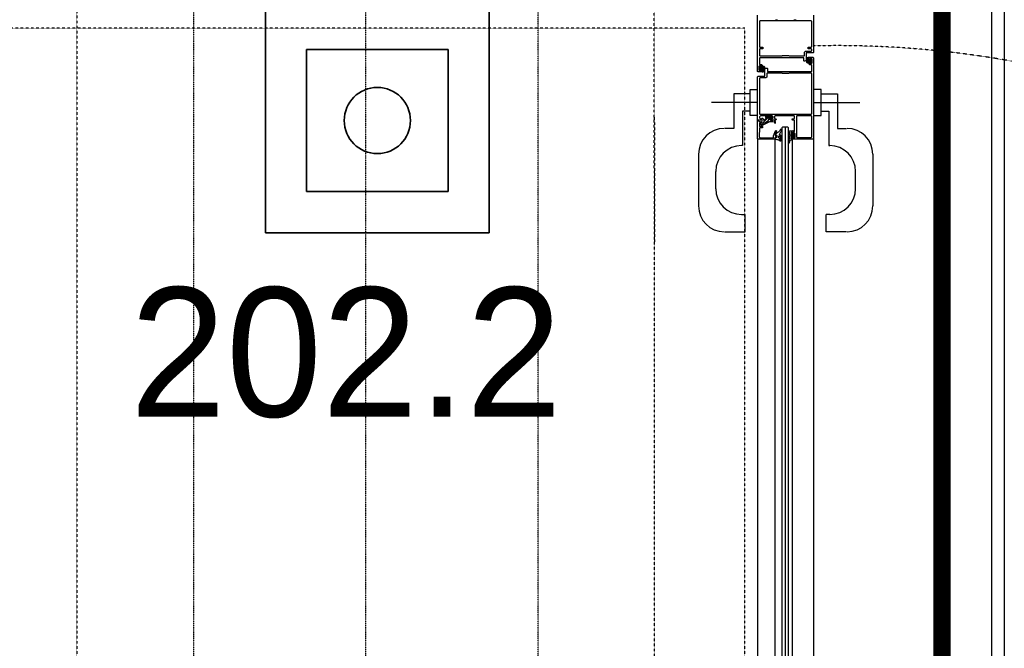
# Model space of a CAD drawing. Header units: millimetres. Extents: x -4577 to 1032787, y -66234 to 201209.
# Tile 25 of 256: x 18251 to 19395, y -54326 to -53596. Entities that reach past the tile are written whole.
import ezdxf

# ---------------------------------------------------------------- set-up
doc = ezdxf.new("R2010")
doc.units = ezdxf.units.MM
for name, pattern in [('510_5_2OG_ELT_1004$0$11-07-22_DS_2OG$0$AUSGEZOGEN', [0]), ('510_5_2OG_ELT_1004$0$11-07-22_DS_2OG$0$MITTE2_S7', [0.225, 0.125, -0.05, 0, -0.05]), ('510_5_2OG_ELT_1004$0$11-07-22_DS_2OG$0$PUNKT2_S9', [0.075, 0, -0.075]), ('510_5_2OG_ELT_1004$0$11-07-22_DS_2OG$0$STRICHPUNKT2_S5', [0.5, 0.35, -0.05, 0.05, -0.05]), ('510_5_2OG_ELT_1004$0$11-07-22_DS_2OG$0$VERDECKT2_S15', [0.025, 0, -0.025]), ('510_5_2OG_ELT_1004$0$11-07-22_DS_2OG$0$VERDECKT2_S2', [0.17, 0.1, -0.07]), ('510_5_2OG_ELT_1004$0$VERDECKT', [9.525, 6.35, -3.175]), ('VERDECKT', [0.375, 0.25, -0.125])]:
    doc.linetypes.add(name, pattern=pattern)
for name, color, linetype in [('0 TP BMA WP2', 1, 'Continuous'), ('510_5_2OG_ELT_1004$0$11-07-22_DS_2OG$0$108', 8, '510_5_2OG_ELT_1004$0$11-07-22_DS_2OG$0$AUSGEZOGEN'), ('510_5_2OG_ELT_1004$0$11-07-22_DS_2OG$0$Bestand', 8, '510_5_2OG_ELT_1004$0$11-07-22_DS_2OG$0$STRICHPUNKT2_S5'), ('510_5_2OG_ELT_1004$0$11-07-22_DS_2OG$0$GLASS', 8, '510_5_2OG_ELT_1004$0$11-07-22_DS_2OG$0$AUSGEZOGEN'), ('510_5_2OG_ELT_1004$0$11-07-22_DS_2OG$0$Nichttragende_Bauteile', 8, '510_5_2OG_ELT_1004$0$11-07-22_DS_2OG$0$AUSGEZOGEN'), ('510_5_2OG_ELT_1004$0$11-07-22_DS_2OG$0$S03_AL_Kontur', 8, '510_5_2OG_ELT_1004$0$11-07-22_DS_2OG$0$AUSGEZOGEN'), ('510_5_2OG_ELT_1004$0$11-07-22_DS_2OG$0$S15_Glas_Kontur', 8, '510_5_2OG_ELT_1004$0$11-07-22_DS_2OG$0$AUSGEZOGEN'), ('510_5_2OG_ELT_1004$0$11-07-22_DS_2OG$0$S32_Folie_Kontur', 8, '510_5_2OG_ELT_1004$0$11-07-22_DS_2OG$0$AUSGEZOGEN'), ('510_5_2OG_ELT_1004$0$11-07-22_DS_2OG$0$STANDARD', 8, '510_5_2OG_ELT_1004$0$11-07-22_DS_2OG$0$AUSGEZOGEN'), ('510_5_2OG_ELT_1004$0$11-07-22_DS_2OG$0$Tragende_Bauteile', 8, '510_5_2OG_ELT_1004$0$11-07-22_DS_2OG$0$AUSGEZOGEN'), ('510_5_2OG_ELT_1004$0$Brandabschnitt', 6, '510_5_2OG_ELT_1004$0$VERDECKT')]:
    doc.layers.add(name, color=color, linetype=linetype)

# ---------------------------------------------------------------- blocks, each defined once
blk = doc.blocks.new('TPDK')
at = {"color": 1, "linetype": 'Continuous', "lineweight": 35}
blk.add_line((8447.8, -65580.8), (8447.8, -65841.4), dxfattribs=at)
blk.add_line((8447.8, -65580.8), (8447.8, -65841.4), dxfattribs=at)
at = {"layer": '0 TP BMA WP2', "color": 1, "linetype": 'Continuous', "lineweight": 35}
for p, q in [((8188, -65580.8), (8447.8, -65580.8)), ((8188, -65841.4), (8188, -65580.8)), ((8188, -65580.8), (8447.8, -65580.8)), ((8188, -65841.4), (8188, -65580.8)), ((8447.8, -65841.4), (8188, -65841.4)), ((8447.8, -65841.4), (8188, -65841.4))]:
    blk.add_line(p, q, dxfattribs=at)
at = {"layer": '0 TP BMA WP2', "color": 1, "lineweight": 35}
for p, q in [((8235.6, -65628.8), (8235.6, -65793.4)), ((8400.2, -65628.8), (8235.6, -65628.8)), ((8400.2, -65793.4), (8400.2, -65628.8)), ((8235.6, -65793.4), (8400.2, -65793.4))]:
    blk.add_line(p, q, dxfattribs=at)
blk.add_ellipse((8317.9, -65711.1), major_axis=(0, 38.4), ratio=1, start_param=4.712339, end_param=10.995524, dxfattribs=at)
blk = doc.blocks.new('510_5_2OG_ELT_1004')
at = {"linetype": '510_5_2OG_ELT_1004$0$11-07-22_DS_2OG$0$AUSGEZOGEN'}
for points in [[(19173.5, -53590.6), (19173.5, -53634.1), (19173.5, -53634.1), (19173, -53634.6), (19165, -53634.6), (19165, -53642.6), (19164.5, -53643.8), (19163.5, -53644.1), (19162.5, -53644.1), (19162, -53643.6), (19162, -53640.1), (19141.5, -53640.1), (19140.5, -53640.1), (19111, -53640.1), (19110.5, -53640.6), (19110.5, -53647.5), (19111, -53648), (19113, -53648), (19113.5, -53648.5), (19113.5, -53649.8), (19113, -53650.3), (19112.5, -53650.3), (19112.5, -53649.3), (19111, -53649.3), (19110, -53650.3), (19110, -53654.3), (19111, -53655.3), (19112.5, -53655.3), (19112.5, -53654.3), (19113, -53654.3), (19113.5, -53654.8), (19113.5, -53656.1), (19113, -53656.6), (19109, -53656.6), (19108.5, -53656.1), (19108.5, -53590.6)], [(19173, -53639.6), (19173.5, -53640.1), (19173.5, -53734.1), (19173, -53734.6), (19149, -53734.6), (19148.5, -53734.1), (19148.5, -53732.8), (19149, -53732.3), (19149.5, -53732.3), (19149.5, -53733.3), (19151, -53733.3), (19152, -53732.3), (19152, -53728.3), (19151, -53727.3), (19149.5, -53727.3), (19149.5, -53728.3), (19149, -53728.3), (19148.5, -53727.8), (19148.5, -53725)], [(19171, -53656.1), (19171.5, -53655.6), (19171.5, -53648.7), (19171, -53648.2), (19169, -53648.2), (19168.5, -53647.7), (19168.5, -53646.4), (19169, -53645.9), (19169.5, -53645.9), (19169.5, -53646.9), (19171, -53646.9), (19172, -53645.9), (19172, -53641.9), (19171, -53640.9), (19169.5, -53640.9), (19169.5, -53641.9), (19169, -53641.9), (19168.5, -53641.4), (19168.5, -53640.1), (19169, -53639.6), (19173, -53639.6)], [(19113, -53710.9), (19113, -53711.5), (19111.9, -53712.6), (19108.5, -53712.6), (19108.5, -53662.1), (19109, -53661.6), (19117, -53661.6), (19117, -53653.6), (19117.6, -53652.4), (19118.5, -53652.1), (19119.5, -53652.1), (19120, -53652.6), (19120, -53656.1), (19140.5, -53656.1), (19141.5, -53656.1), (19171, -53656.1)], [(19171.3, -53658.6), (19170.8, -53658.1), (19145, -53658.1), (19144.5, -53658.6), (19137.5, -53658.6), (19137, -53658.1), (19119.5, -53658.1), (19119, -53658.6), (19119, -53662.6), (19118, -53663.6), (19111.2, -53663.6)], [(19170.8, -53705.8), (19171.3, -53705.3), (19171.3, -53658.6)], [(19111.2, -53663.6), (19110.7, -53664.1), (19110.7, -53705.3), (19111.2, -53705.8), (19170.8, -53705.8)], [(19111.7, -53707.6), (19110.7, -53708.6), (19110.7, -53709.9), (19111.7, -53710.9), (19113, -53710.9)], [(19122.6, -53714), (19126.2, -53714), (19127.7, -53714.6), (19128.5, -53715.9), (19128.9, -53716), (19129.3, -53715.8), (19129.4, -53715.4), (19129.4, -53715), (19129.3, -53714.6), (19128.5, -53713.3), (19128.1, -53713), (19126.4, -53712.5), (19125.7, -53712.8), (19123.8, -53712.8), (19122.8, -53711.8), (19122.8, -53710.6), (19123.6, -53710.8), (19124.9, -53710.5), (19125.5, -53709.4), (19125.5, -53708.9), (19125.2, -53708.2), (19124.4, -53707.9), (19117.9, -53707.9), (19117.5, -53708.7), (19117.7, -53709.1), (19118.2, -53709.5), (19118.4, -53709.6), (19118.5, -53709.5), (19118.5, -53709.3), (19118, -53708.8), (19118, -53708.5), (19118.2, -53708.3), (19122.5, -53708.3), (19122.7, -53708.5), (19122.8, -53708.7), (19124.1, -53708.7), (19124.5, -53709.1), (19124.4, -53709.7), (19124.1, -53709.8), (19122.5, -53709.8), (19121.6, -53710.5), (19120.6, -53713.1), (19119.9, -53714), (19116.7, -53715.9), (19116, -53715.8), (19115.8, -53715.3), (19115.5, -53715.3), (19115, -53715.7), (19114.9, -53715.9), (19115.2, -53716.4), (19114.9, -53716.9), (19112.2, -53718.4), (19112, -53718.4), (19111.9, -53718.2), (19112.4, -53716.6), (19112.2, -53716.1), (19112.1, -53716.1), (19111.6, -53716.3), (19110.8, -53719.2), (19110.7, -53719.4), (19111.3, -53719.9), (19113.3, -53719.8), (19113.3, -53718.9), (19122.6, -53714)], [(19148.5, -53725), (19149.2, -53724.5), (19149.7, -53725), (19149.7, -53725.5), (19150.2, -53726), (19151, -53726), (19151.5, -53725.5), (19151.5, -53712.9), (19151, -53712.4), (19149.4, -53712.4), (19148.5, -53711.5), (19148.5, -53710.9), (19151, -53710.9), (19151.5, -53710.4), (19151.5, -53708.1), (19151, -53707.6), (19128.7, -53707.6), (19128.2, -53708.1), (19128.2, -53710.4), (19128.7, -53710.9), (19129.7, -53710.9), (19130.2, -53711.4), (19130.2, -53711.9), (19129.7, -53712.4), (19124, -53712.4), (19123, -53711.4), (19123, -53710.9), (19125.5, -53710.9), (19126.5, -53709.9), (19126.5, -53708.6), (19125.5, -53707.6), (19118.5, -53707.6), (19117.5, -53707.6), (19111.7, -53707.6)], [(19170.8, -53732.6), (19171.3, -53732.1), (19171.3, -53708.1), (19170.8, -53707.6), (19154, -53707.6), (19153.5, -53708.1), (19153.5, -53732.1), (19154, -53732.6), (19170.8, -53732.6)], [(19130.2, -53732.9), (19130.5, -53732.8), (19130.6, -53732.6), (19130.5, -53732.8), (19130.2, -53732.9), (19129.4, -53732.8), (19129, -53733), (19128.7, -53734.5), (19129, -53734.8), (19129.3, -53734.8), (19130.8, -53735), (19131.8, -53735.1), (19132.3, -53735.3), (19132.9, -53735.5), (19133.4, -53735.7), (19133.8, -53736.1), (19134.3, -53736.4), (19135.6, -53736.7), (19136.3, -53735.5), (19136.3, -53733.8), (19136.2, -53733), (19135.4, -53730.5), (19134.5, -53729.8), (19134.2, -53729.8), (19133.7, -53729.3), (19133.9, -53728.8), (19134.4, -53728.2), (19134.8, -53727.6), (19135.2, -53727), (19135.6, -53726.3), (19135.9, -53725.6)], [(19132.5, -53726.5), (19131.8, -53727), (19131.1, -53727.4), (19130.8, -53727.7), (19130, -53728.3), (19129.4, -53729.1), (19129, -53729.6)], [(19136.2, -53724.4), (19136.3, -53723.5), (19135.6, -53723), (19135, -53723.3), (19134.6, -53724), (19134.2, -53724.7), (19133.7, -53725.4), (19133.1, -53726), (19132.5, -53726.5)], [(19135.9, -53725.6), (19136.1, -53724.9), (19136.2, -53724.4)], [(19129, -53729.6), (19128.9, -53729.9), (19129.2, -53730.1), (19130.3, -53730.1), (19130.6, -53730.4), (19130.6, -53732.6)]]:
    blk.add_lwpolyline(points, dxfattribs=at)
for points in [[(19171.3, -53597.9), (19170.8, -53597.4), (19111.2, -53597.4), (19110.7, -53597.9), (19110.7, -53627.3), (19111.2, -53627.8), (19114.7, -53627.8), (19114.7, -53629.8), (19111.2, -53629.8), (19110.7, -53630.3), (19110.7, -53637.6), (19111.2, -53638.1), (19137, -53638.1), (19137.5, -53637.6), (19144.5, -53637.6), (19145, -53638.1), (19162.5, -53638.1), (19163, -53637.6), (19163, -53633.6), (19164, -53632.6), (19170.8, -53632.6), (19171.3, -53632.1), (19171.3, -53630.3), (19170.8, -53629.8), (19167.3, -53629.8), (19167.3, -53627.8), (19170.8, -53627.8), (19171.3, -53627.3), (19171.3, -53597.9)], [(19171, -53645.4), (19171, -53642.4), (19170.9, -53642.3), (19170.2, -53641.8), (19169.9, -53641.8), (19169.7, -53642.2), (19168.7, -53642.2), (19168.6, -53642.1), (19168.5, -53642), (19168.5, -53639.9), (19168.4, -53639.7), (19168.3, -53639.7), (19167.3, -53639.7), (19166.2, -53640.1), (19165.9, -53640.7), (19165.6, -53641.2), (19165.5, -53641.7), (19165.3, -53642.2), (19165.2, -53642.8), (19165.2, -53643.3), (19165.2, -53643.8), (19165.2, -53644.4), (19165.4, -53645.1), (19165.6, -53645.7), (19165.9, -53646.2), (19166.3, -53646), (19166.2, -53645.4), (19166, -53644.9), (19165.9, -53644.3), (19165.9, -53643.8), (19166.1, -53642), (19167.2, -53640.6), (19167.4, -53641), (19167.3, -53641.8), (19167.1, -53642.6), (19167.1, -53643.4), (19167.1, -53644.2), (19167.2, -53645.1), (19167.3, -53645.9), (19167.6, -53646.6), (19168.5, -53647.4), (19168.5, -53645.8), (19168.6, -53645.7), (19168.7, -53645.6), (19169.7, -53645.6), (19170.2, -53646), (19170.9, -53645.6), (19171, -53645.4)], [(19167.9, -53644.9), (19167.8, -53644.2), (19167.8, -53643.4), (19167.8, -53642.9), (19168.5, -53642.5), (19168.8, -53643.1), (19168.8, -53643.3), (19168.7, -53643.4), (19167.8, -53643.9), (19168.7, -53644.4), (19168.8, -53644.7), (19168.5, -53645.3), (19167.9, -53644.9)], [(19170.3, -53644.8), (19169.6, -53644.8), (19169.3, -53644.5), (19169.3, -53643.3), (19169.6, -53643), (19170.3, -53643), (19170.2, -53643.9), (19170.3, -53644.8)], [(19170.6, -53643.7), (19170.8, -53643.9), (19170.7, -53644.1), (19170.6, -53644.1), (19170.5, -53644.1), (19170.4, -53643.9), (19170.4, -53643.8), (19170.6, -53643.7)], [(19111.1, -53650.8), (19111.1, -53653.8), (19111.2, -53653.9), (19111.9, -53654.4), (19112.1, -53654.4), (19112.4, -53654), (19113.4, -53654), (19113.5, -53654.1), (19113.6, -53654.2), (19113.6, -53656.3), (19113.6, -53656.5), (19113.8, -53656.5), (19114.8, -53656.5), (19115.9, -53656.1), (19116.2, -53655.5), (19116.4, -53655), (19116.6, -53654.5), (19116.8, -53654), (19116.9, -53653.4), (19116.9, -53652.9), (19116.9, -53652.4), (19116.9, -53651.8), (19116.7, -53651.2), (19116.5, -53650.6), (19116.2, -53650.1), (19115.8, -53650.2), (19115.9, -53650.8), (19116, -53651.3), (19116.2, -53651.9), (19116.2, -53652.4), (19116, -53654.2), (19114.9, -53655.6), (19114.7, -53655.2), (19114.8, -53654.4), (19115, -53653.6), (19115, -53652.8), (19115, -53652), (19114.9, -53651.2), (19114.8, -53650.4), (19114.5, -53649.6), (19113.6, -53648.8), (19113.6, -53650.4), (19113.5, -53650.6), (19113.4, -53650.6), (19112.4, -53650.6), (19111.9, -53650.2), (19111.2, -53650.6), (19111.1, -53650.8)], [(19111.5, -53652.5), (19111.3, -53652.3), (19111.4, -53652.1), (19111.5, -53652.1), (19111.6, -53652.1), (19111.7, -53652.3), (19111.7, -53652.4), (19111.5, -53652.5)], [(19111.8, -53651.4), (19112.5, -53651.4), (19112.8, -53651.7), (19112.8, -53652.9), (19112.5, -53653.2), (19111.8, -53653.2), (19111.9, -53652.3), (19111.8, -53651.4)], [(19114.2, -53651.3), (19114.3, -53652), (19114.3, -53652.8), (19114.3, -53653.3), (19113.6, -53653.7), (19113.3, -53653.1), (19113.3, -53652.9), (19113.4, -53652.8), (19114.3, -53652.3), (19113.4, -53651.8), (19113.3, -53651.5), (19113.6, -53650.9), (19114.2, -53651.3)], [(19108.5, -53717.6), (19108.5, -53713.1), (19109.5, -53713.1), (19109.5, -53713.2), (19109.9, -53713.7), (19112.5, -53714.4), (19113.5, -53714.1), (19113.8, -53713.4), (19113.5, -53710.6), (19113.7, -53710.4), (19114.6, -53710.4), (19115.1, -53710.9), (19115.2, -53712.1), (19115.5, -53712.5), (19116, -53712.4), (19119, -53709.4), (19119.1, -53709.2), (19118.6, -53708.8), (19118.7, -53708.6), (19121.9, -53708.6), (19122.7, -53709), (19123.8, -53709), (19124, -53709.1), (19124, -53709.3), (19124, -53709.4), (19123.8, -53709.5), (19121.8, -53709.5), (19121.3, -53709.5), (19120.8, -53709.7), (19120.4, -53709.9), (19120, -53710.3), (19114.6, -53715.7), (19113.1, -53716.1), (19111.2, -53715.6), (19110.7, -53715.7), (19110.5, -53716.1), (19110.5, -53719.6), (19111, -53720.1), (19113.4, -53720.1), (19113.4, -53719.5), (19114.1, -53719.9), (19114.5, -53720.6), (19113.9, -53721.4), (19111, -53721.4), (19110.5, -53721.9), (19110.1, -53731.5), (19110.5, -53732.6), (19111.6, -53733.1), (19126.5, -53733.1), (19127, -53732.6), (19127, -53731), (19127.1, -53730.9), (19129.3, -53724.9), (19130, -53724.6), (19130.5, -53725.1), (19130.5, -53725.3), (19128.8, -53729.9), (19128.8, -53730.1), (19129.3, -53730.6), (19130, -53730.6), (19130.5, -53731.1), (19130.5, -53732.1), (19130, -53732.6), (19129, -53732.6), (19128.5, -53733.1), (19128.5, -53734.1), (19128, -53734.6), (19109, -53734.6), (19108.5, -53734.1), (19108.5, -53717.6)], [(19147.7, -53735.3), (19148.7, -53735.3), (19149.1, -53734.9), (19148.2, -53734.9), (19148.2, -53733), (19147.8, -53732.6), (19147.8, -53732.3), (19148.2, -53732), (19149.5, -53732), (19149.8, -53732.3), (19149.8, -53732.4), (19150.1, -53732.7), (19150.4, -53732.6), (19151.4, -53731.5), (19151.5, -53731.2), (19151.5, -53729.5), (19151.4, -53729.2), (19150.4, -53728.1), (19150.2, -53728.1), (19149.9, -53728.2), (19149.8, -53728.7), (19149.5, -53728.8), (19148.2, -53728.8), (19147.8, -53728.4), (19147.8, -53728.1), (19148.2, -53727.8), (19148.2, -53725.7), (19147.9, -53725.4), (19145.9, -53725.4), (19144.9, -53726), (19144.7, -53726.4), (19144.9, -53726.7), (19145.7, -53727), (19145.9, -53727.4), (19145.7, -53727.7), (19144.9, -53728), (19144.7, -53728.4), (19144.9, -53728.7), (19145.7, -53729), (19145.9, -53729.4), (19145.7, -53729.7), (19144.9, -53730), (19144.7, -53730.4), (19144.9, -53730.7), (19145.7, -53731), (19145.9, -53731.4), (19145.7, -53731.7), (19144.9, -53732), (19144.7, -53732.3), (19145, -53732.8), (19145.8, -53732.8), (19146.3, -53733.3), (19145.2, -53734.5), (19144.7, -53735.8), (19144.7, -53738.4), (19145.2, -53738.8), (19145.4, -53738.8), (19145.6, -53738.4), (19145.7, -53737.5), (19145.8, -53736.7), (19147.2, -53735.4), (19147.7, -53735.3)], [(19132.9, -53732.6), (19133.2, -53733.2), (19133.4, -53733.4), (19133.7, -53733.8), (19134, -53734.2), (19134.3, -53734.6), (19134.5, -53735.1), (19134.6, -53735.6), (19135.1, -53736.1), (19135.2, -53736.1), (19135.6, -53735.5), (19135.5, -53734.4), (19135.4, -53733.8), (19134.5, -53731.5), (19133.8, -53730.9), (19133.2, -53731.1), (19132.9, -53731.7), (19132.9, -53732.6)], [(19147.4, -53730.1), (19147.9, -53729.6), (19149.8, -53729.6), (19150.3, -53730.1), (19150.3, -53730.7), (19149.8, -53731.2), (19147.9, -53731.2), (19147.4, -53730.7), (19147.4, -53730.1)]]:
    blk.add_lwpolyline(points, close=True, dxfattribs=at)
at = {"layer": '510_5_2OG_ELT_1004$0$11-07-22_DS_2OG$0$108', "linetype": '510_5_2OG_ELT_1004$0$11-07-22_DS_2OG$0$AUSGEZOGEN'}
for p, q in [((19129.2, -53596.3), (19131.7, -53596.3)), ((19150.6, -53596.3), (19153.1, -53596.3))]:
    blk.add_line(p, q, dxfattribs=at)
at = {"layer": '510_5_2OG_ELT_1004$0$11-07-22_DS_2OG$0$Bestand', "linetype": '510_5_2OG_ELT_1004$0$11-07-22_DS_2OG$0$VERDECKT2_S2'}
for p, q in [((18317.6, -53575.8), (18318.1, -54875.6)), ((18989.1, -54875.6), (18988.4, -53575.8))]:
    blk.add_line(p, q, dxfattribs=at)
at = {"layer": '510_5_2OG_ELT_1004$0$11-07-22_DS_2OG$0$Bestand', "linetype": '510_5_2OG_ELT_1004$0$11-07-22_DS_2OG$0$PUNKT2_S9'}
blk.add_line((18988.5, -53708.4), (18988.6, -53856.1), dxfattribs=at)
at = {"layer": '510_5_2OG_ELT_1004$0$11-07-22_DS_2OG$0$GLASS', "linetype": '510_5_2OG_ELT_1004$0$11-07-22_DS_2OG$0$VERDECKT2_S15'}
blk.add_arc((19200, -54783.2), 1157.1, 0.2554, 91.31, dxfattribs=at)
at = {"layer": '510_5_2OG_ELT_1004$0$11-07-22_DS_2OG$0$Nichttragende_Bauteile', "linetype": '510_5_2OG_ELT_1004$0$11-07-22_DS_2OG$0$AUSGEZOGEN'}
for p, q in [((19099.8, -53682.1), (19080.8, -53682.1)), ((19080.8, -53682.1), (19080.8, -53722.1)), ((19099.8, -53707.1), (19099.8, -53677.1)), ((19099.8, -53677.1), (19108, -53677.1)), ((19182.3, -53677.1), (19174, -53677.1)), ((19182.3, -53707.1), (19182.3, -53677.1)), ((19182.3, -53682.1), (19201.3, -53682.1)), ((19201.3, -53682.1), (19201.3, -53722.1)), ((19108, -53692.1), (19054.8, -53692.1)), ((19174, -53692.1), (19227.3, -53692.1)), ((19099.8, -53702.1), (19090.8, -53702.1)), ((19090.8, -53702.1), (19090.8, -53742.1)), ((19182.3, -53702.1), (19191.3, -53702.1)), ((19191.3, -53702.1), (19191.3, -53742.1)), ((19108, -53707.1), (19099.8, -53707.1)), ((19174, -53707.1), (19182.3, -53707.1)), ((19080.8, -53722.1), (19070.3, -53722.1)), ((19201.3, -53722.1), (19211.8, -53722.1)), ((19090.8, -53742.1), (19089.8, -53742.1)), ((19191.3, -53742.1), (19192.3, -53742.1)), ((19039.8, -53752.1), (19039.8, -53812.1)), ((19242.3, -53752.1), (19242.3, -53812.1)), ((19059.8, -53792.1), (19059.8, -53772.1)), ((19222.3, -53792.1), (19222.3, -53772.1)), ((19089.8, -53822.1), (19094.2, -53822.1)), ((19094.2, -53842.1), (19094.2, -53822.1)), ((19094.2, -53842.1), (19094.2, -53822.1)), ((19192.3, -53822.1), (19187.9, -53822.1)), ((19187.9, -53842.1), (19187.9, -53822.1)), ((19187.9, -53842.1), (19187.9, -53822.1)), ((19070.3, -53842.1), (19094.2, -53842.1)), ((19211.8, -53842.1), (19187.9, -53842.1))]:
    blk.add_line(p, q, dxfattribs=at)
for centre, start, end in [((19069.8, -53752.1), 90, 180), ((19212.3, -53752.1), 0, 90), ((19089.8, -53772.1), 90, 180), ((19192.3, -53772.1), 0, 90), ((19089.8, -53792.1), 180, 270), ((19192.3, -53792.1), 270, 0), ((19069.8, -53812.1), 180, 270), ((19212.3, -53812.1), 270, 0)]:
    blk.add_arc(centre, 30, start, end, dxfattribs=at)
at = {"layer": '510_5_2OG_ELT_1004$0$11-07-22_DS_2OG$0$S03_AL_Kontur', "linetype": '510_5_2OG_ELT_1004$0$11-07-22_DS_2OG$0$AUSGEZOGEN'}
for p, q in [((19108.5, -53734.1), (19108.5, -54770.2)), ((19128.5, -53734.1), (19128.5, -54703.3)), ((19148.5, -53735.3), (19148.5, -54711.4)), ((19173.5, -53734.1), (19173.5, -54770.2))]:
    blk.add_line(p, q, dxfattribs=at)
at = {"layer": '510_5_2OG_ELT_1004$0$11-07-22_DS_2OG$0$S15_Glas_Kontur', "linetype": '510_5_2OG_ELT_1004$0$11-07-22_DS_2OG$0$AUSGEZOGEN'}
blk.add_lwpolyline([(19144.5, -54714.1), (19144.5, -53721.6), (19143.5, -53720.6), (19137.5, -53720.6), (19136.5, -53721.6), (19136.5, -54714.1)], dxfattribs=at)
at = {"layer": '510_5_2OG_ELT_1004$0$11-07-22_DS_2OG$0$S32_Folie_Kontur', "linetype": '510_5_2OG_ELT_1004$0$11-07-22_DS_2OG$0$AUSGEZOGEN'}
blk.add_line((19140.5, -53720.6), (19140.5, -54714.1), dxfattribs=at)
at = {"layer": '510_5_2OG_ELT_1004$0$11-07-22_DS_2OG$0$STANDARD', "linetype": '510_5_2OG_ELT_1004$0$11-07-22_DS_2OG$0$VERDECKT2_S2'}
for p, q in [((19093.5, -53605.8), (17102.7, -53605.8)), ((19093.5, -54846.7), (19093.5, -53605.8))]:
    blk.add_line(p, q, dxfattribs=at)
at = {"layer": '510_5_2OG_ELT_1004$0$11-07-22_DS_2OG$0$Tragende_Bauteile', "linetype": '510_5_2OG_ELT_1004$0$11-07-22_DS_2OG$0$AUSGEZOGEN'}
for p, q in [((19395, -53255.6), (19395, -54855.6)), ((19380, -53575.6), (19380, -54875.6))]:
    blk.add_line(p, q, dxfattribs=at)
at = {"layer": '510_5_2OG_ELT_1004$0$11-07-22_DS_2OG$0$Tragende_Bauteile', "linetype": '510_5_2OG_ELT_1004$0$11-07-22_DS_2OG$0$MITTE2_S7'}
for p, q in [((18453.6, -55125.6), (18453.6, -53325.8)), ((18653.6, -55125.6), (18653.6, -53325.8)), ((18853.6, -55125.6), (18853.6, -53325.8))]:
    blk.add_line(p, q, dxfattribs=at)
at = {"layer": '510_5_2OG_ELT_1004$0$Brandabschnitt', "lineweight": 25, "const_width": 20, "flags": 128}
blk.add_lwpolyline([(23620.1, -46814.5), (19322.6, -46814.5), (19322.6, -55430.7)], dxfattribs=at)

msp = doc.modelspace()

# ---------------------------------------------------------------- block references
msp.add_blockref('510_5_2OG_ELT_1004', (0, -0.1))
at = {"layer": '0 TP BMA WP2', "color": 7, "linetype": 'VERDECKT', "lineweight": 25}
msp.add_blockref('TPDK', (10348.9, 11998, -122100), dxfattribs=at)

# ---------------------------------------------------------------- texts
at = {"layer": '0 TP BMA WP2', "linetype": 'VERDECKT', "lineweight": 25}
msp.add_text('202.2', height=150, dxfattribs=at).set_placement((18379.4, -54056.8))

doc.saveas('drawing.dxf')
